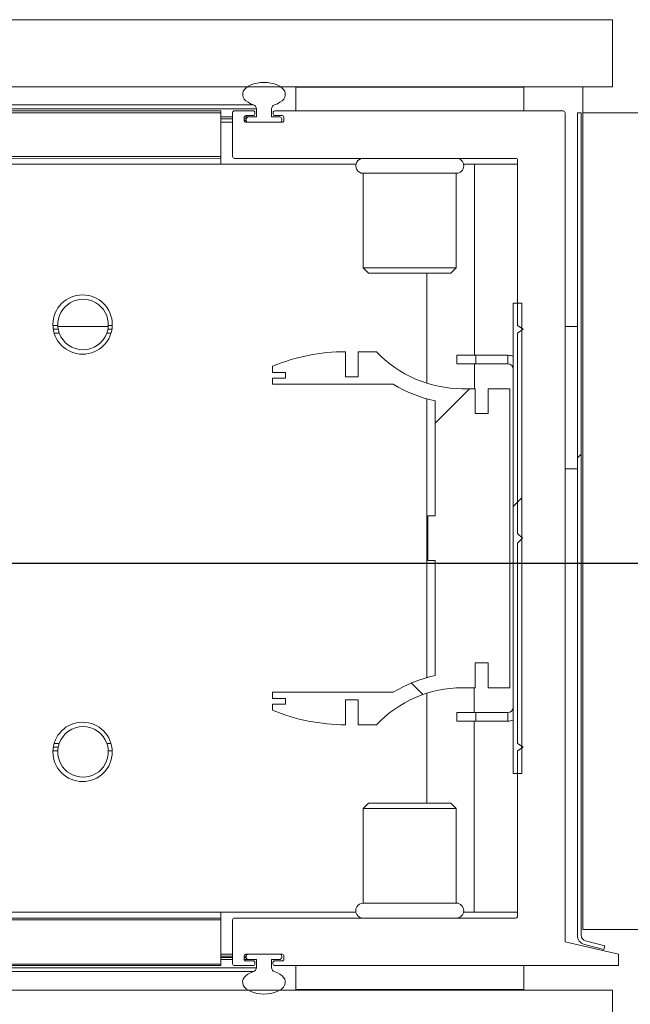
# Model space of a CAD drawing. Header units: feet. Extents: x 0 to 152508, y 0 to 59434.
# Tile 103 of 114: x 152352.952 to 152353.22, y 59421.686 to 59422.118. Entities that reach past the tile are written whole.
import ezdxf

# ---------------------------------------------------------------- set-up
doc = ezdxf.new("R2010")
doc.units = ezdxf.units.FT
doc.header["$LTSCALE"] = 0.1
doc.header["$MEASUREMENT"] = 0
doc.layers.add('Bridge plan$0$BR_P_Rail_Object', color=251, linetype='Continuous', lineweight=30)
doc.layers.add('Bridge plan$0$SC_Scratch7', color=252, linetype='Continuous', lineweight=0)
pattern_1 = [(44.99814199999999, (-41.88086685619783, -14.22914891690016), (-0.08838530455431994, 0.08839103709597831), []), (134.998142, (-41.88086685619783, -14.22914891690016), (-0.2651616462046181, 0.0883967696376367), [0.31249937, -0.18749962])]
pattern_2 = [(44.99814199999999, (-41.97816300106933, -14.22053542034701), (-0.08838530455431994, 0.08839103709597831), [])]
pattern_3 = [(44.99814199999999, (-41.96946643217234, -14.21863366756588), (-0.5303118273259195, 0.53034622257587), []), (44.99814199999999, (-41.79269013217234, -14.21863936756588), (-0.5303118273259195, 0.53034622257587), []), (44.99814199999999, (-41.61591373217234, -14.21864516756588), (-0.5303118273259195, 0.53034622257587), []), (44.99814199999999, (-41.43913743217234, -14.21865086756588), (-0.5303118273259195, 0.53034622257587), [])]

# ---------------------------------------------------------------- blocks, each defined once
blk = doc.blocks.new('Bridge plan$0$HIGH ST SCREENWALL_13 PANEL PLAN_2')
at = {"layer": 'Bridge plan$0$SC_Scratch7', "lineweight": 0}
h = blk.add_hatch(dxfattribs=at)
h.set_pattern_fill('ANSI34', color=256, scale=0.1, style=0, pattern_type=2)
h.set_pattern_definition(pattern_3)
h.paths.add_polyline_path([(-32.38659637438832, -0.1480317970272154), (-32.38616495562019, -0.1464219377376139), (-32.39464610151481, -0.1441491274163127, -0.3394542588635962), (-32.39649897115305, -0.1417342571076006), (-32.39648726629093, 0.2191287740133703), (-32.39815393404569, 0.2191288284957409), (-32.39816563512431, -0.1417342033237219, 0.339454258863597), (-32.39507751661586, -0.1457589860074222)])
h = blk.add_hatch(dxfattribs=at)
h.set_pattern_fill('ANSI34', color=256, scale=0.1, style=0, pattern_type=2)
h.set_pattern_definition(pattern_3)
h.paths.add_polyline_path([(-32.38659637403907, -0.148031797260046), (-32.38616495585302, -0.1464219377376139), (-32.39464610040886, -0.1441491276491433, -0.3394542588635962), (-32.39649897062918, -0.1417342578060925), (-32.39648726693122, 0.2191287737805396), (-32.39815393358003, 0.2191288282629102), (-32.39816563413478, -0.1417342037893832, 0.339454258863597), (-32.39507751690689, -0.1457589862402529)])
h = blk.add_hatch(dxfattribs=at)
h.set_pattern_fill('ANSI31', color=256, scale=0.01, style=0, pattern_type=2)
h.set_pattern_definition(pattern_2)
h.paths.add_polyline_path([(-32.42628158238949, 0.1356507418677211), (-32.42628827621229, -0.07072384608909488), (-32.4225382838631, -0.07072396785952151), (-32.42253159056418, 0.1356506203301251)])
h = blk.add_hatch(dxfattribs=at)
h.set_pattern_fill('ANSI31', color=256, scale=0.01, style=0, pattern_type=2)
h.set_pattern_definition(pattern_2)
h.paths.add_polyline_path([(-32.42628158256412, 0.1356507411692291), (-32.42628827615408, -0.07072384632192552), (-32.42253828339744, -0.07072396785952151), (-32.42253159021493, 0.1356506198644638)])
h = blk.add_hatch(dxfattribs=at)
h.set_pattern_fill('ANSI38', color=256, scale=0.01, style=0, pattern_type=2)
h.set_pattern_definition(pattern_1)
h.paths.add_polyline_path([(-32.43735787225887, -0.02219487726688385), (-32.43735822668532, -0.03315285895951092), (-32.42774538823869, -0.03315317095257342), (-32.42774113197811, 0.09808016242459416), (-32.43735397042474, 0.09808047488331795), (-32.43735432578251, 0.08712249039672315), (-32.44299736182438, 0.08712267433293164), (-32.44299700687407, 0.09808065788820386), (-32.44864003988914, 0.09808084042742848, -0.2061892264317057), (-32.48627067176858, 0.1142893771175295), (-32.49430871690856, 0.1142896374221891), (-32.49430907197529, 0.1033316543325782), (-32.4998864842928, 0.1033318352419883), (-32.49988612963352, 0.1142898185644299, 0.09842250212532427), (-32.53190727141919, 0.1079260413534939), (-32.53190735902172, 0.1052193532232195), (-32.52617353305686, 0.1052191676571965), (-32.5261736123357, 0.1027585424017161), (-32.53190743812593, 0.1027587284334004), (-32.53190752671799, 0.1000520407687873), (-32.47901676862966, 0.1000503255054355, 0.0857050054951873), (-32.46054963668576, 0.0927478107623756), (-32.46055127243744, 0.04230705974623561), (-32.46383210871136, 0.04230716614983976), (-32.46383274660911, 0.02262216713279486), (-32.46055191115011, 0.02262206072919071), (-32.46055354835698, -0.02781869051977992, 0.08570500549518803), (-32.47902115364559, -0.0351200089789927), (-32.53191191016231, -0.03511829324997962), (-32.53191199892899, -0.03782497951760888), (-32.52617817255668, -0.03782516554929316), (-32.52617825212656, -0.04028579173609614), (-32.53191207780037, -0.04028560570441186), (-32.53191216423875, -0.04299229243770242, 0.09842250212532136), (-32.49989143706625, -0.04935814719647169), (-32.49989108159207, -0.03840016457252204), (-32.49431366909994, -0.03840034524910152), (-32.49431402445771, -0.0493583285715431), (-32.48627598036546, -0.04935858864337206, -0.206189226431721), (-32.44864429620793, -0.03315249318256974), (-32.44300126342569, -0.03315267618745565), (-32.44300090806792, -0.02219469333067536)])
h = blk.add_hatch(dxfattribs=at)
h.set_pattern_fill('ANSI38', color=256, scale=0.01, style=0, pattern_type=2)
h.set_pattern_definition(pattern_1)
h.paths.add_polyline_path([(-32.43735787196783, -0.02219487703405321), (-32.43735822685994, -0.03315285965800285), (-32.4277453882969, -0.03315317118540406), (-32.42774113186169, 0.09808016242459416), (-32.43735397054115, 0.09808047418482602), (-32.43735432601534, 0.08712249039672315), (-32.44299736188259, 0.087122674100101), (-32.4429970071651, 0.09808065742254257), (-32.44864003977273, 0.09808083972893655, -0.2061892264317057), (-32.48627067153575, 0.1142893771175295), (-32.49430871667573, 0.1142896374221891), (-32.49430907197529, 0.1033316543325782), (-32.49988648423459, 0.103331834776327), (-32.49988612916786, 0.1142898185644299, 0.09842250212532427), (-32.53190727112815, 0.1079260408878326), (-32.53190735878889, 0.1052193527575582), (-32.52617353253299, 0.1052191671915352), (-32.52617361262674, 0.1027585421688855), (-32.5319074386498, 0.1027587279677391), (-32.53190752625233, 0.1000520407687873), (-32.47901676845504, 0.1000503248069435, 0.0857050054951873), (-32.46054963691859, 0.09274781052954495), (-32.46055127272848, 0.04230705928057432), (-32.46383210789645, 0.04230716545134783), (-32.46383274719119, 0.02262216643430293), (-32.46055191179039, 0.02262206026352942), (-32.46055354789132, -0.02781869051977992, 0.08570500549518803), (-32.47902115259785, -0.03512000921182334), (-32.53191190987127, -0.03511829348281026), (-32.53191199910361, -0.03782497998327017), (-32.52617817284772, -0.0378251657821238), (-32.52617825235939, -0.04028579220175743), (-32.53191207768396, -0.0402856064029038), (-32.5319121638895, -0.04299229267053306, 0.09842250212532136), (-32.49989143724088, -0.04935814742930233), (-32.49989108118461, -0.03840016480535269), (-32.49431366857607, -0.03840034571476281), (-32.49431402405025, -0.04935832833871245), (-32.4862759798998, -0.0493585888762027, -0.206189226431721), (-32.44864429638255, -0.0331524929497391), (-32.44300126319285, -0.03315267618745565), (-32.44300090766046, -0.02219469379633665)])
for p, q in [((-36.37231132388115, 0.2600909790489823), (-32.38273597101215, 0.2599615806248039)), ((-32.38273692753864, 0.2304616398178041), (-32.38273597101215, 0.2599615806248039)), ((-32.38273692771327, 0.2304616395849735), (-32.38273597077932, 0.2599615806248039)), ((-36.3723122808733, 0.2305910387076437), (-32.38273692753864, 0.2304616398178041)), ((-32.5216953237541, 0.2199661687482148), (-32.52169498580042, 0.2303828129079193)), ((-32.52169532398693, 0.2199661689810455), (-32.52169498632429, 0.2303828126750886)), ((-32.52169498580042, 0.2303828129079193), (-32.42169518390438, 0.2303795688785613)), ((-32.52169498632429, 0.2303828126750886), (-32.42169518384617, 0.2303795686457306)), ((-32.48732005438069, 0.2304650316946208), (-32.48732005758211, 0.2303816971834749)), ((-32.4873200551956, 0.2304650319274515), (-32.48732005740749, 0.2303816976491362)), ((-32.45607011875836, 0.2303806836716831), (-32.45607011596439, 0.230464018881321)), ((-32.4560701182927, 0.2303806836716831), (-32.45607011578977, 0.2304640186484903)), ((-32.42169518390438, 0.2303795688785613), (-32.42169552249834, 0.2199629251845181)), ((-32.42169518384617, 0.2303795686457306), (-32.42169552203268, 0.2199629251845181)), ((-32.39575773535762, 0.230462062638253), (-32.39575810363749, 0.2191287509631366)), ((-32.39575773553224, 0.2304620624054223), (-32.39575810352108, 0.2191287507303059)), ((-34.31151960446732, 0.2209378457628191), (-32.53898692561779, 0.220880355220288)), ((-34.31145905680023, 0.2226701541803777), (-32.54025560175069, 0.2226127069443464)), ((-32.53898692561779, 0.220880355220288), (-32.53898704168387, 0.2173000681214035)), ((-32.53898692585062, 0.2208803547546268), (-32.53898704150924, 0.2173000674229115)), ((-32.53232039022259, 0.2172998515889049), (-32.53232027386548, 0.2208801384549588)), ((-32.53232038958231, 0.2172998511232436), (-32.5323202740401, 0.2208801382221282)), ((-32.55461195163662, 0.2191470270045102), (-34.31158020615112, 0.2192040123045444)), ((-32.55461192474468, 0.219967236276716), (-34.31155153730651, 0.2200242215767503)), ((-32.55461257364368, 0.1999541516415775), (-32.55461195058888, 0.2191470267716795)), ((-32.55461257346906, 0.1999541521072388), (-32.55461195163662, 0.2191470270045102)), ((-32.55461203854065, 0.2164672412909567), (-32.54940371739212, 0.2164670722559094)), ((-32.55461203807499, 0.2164672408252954), (-32.54940371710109, 0.2164670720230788)), ((-32.55461201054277, 0.217300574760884), (-32.54940369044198, 0.2173004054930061)), ((-32.55461201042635, 0.217300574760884), (-32.54940369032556, 0.2173004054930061)), ((-32.55461195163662, 0.2191470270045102), (-32.55461192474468, 0.219967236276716)), ((-32.55461195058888, 0.2191470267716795), (-32.55461192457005, 0.2199672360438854)), ((-32.5494042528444, 0.1999671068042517), (-32.54940363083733, 0.2191468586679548)), ((-32.54940425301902, 0.199967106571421), (-32.54940363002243, 0.2191468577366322)), ((-32.54858339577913, 0.2199670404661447), (-32.54043216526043, 0.2199667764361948)), ((-32.54858339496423, 0.219967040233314), (-32.5404321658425, 0.2199667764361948)), ((-32.54440370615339, 0.2170633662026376), (-32.54440374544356, 0.2158287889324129)), ((-32.54440370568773, 0.2170633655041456), (-32.54440374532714, 0.2158287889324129)), ((-32.54440372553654, 0.2164669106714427), (-32.54344539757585, 0.2164668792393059)), ((-32.54440372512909, 0.2164669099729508), (-32.54344539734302, 0.2164668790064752)), ((-32.54436874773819, 0.2173002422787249), (-32.54344537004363, 0.2173002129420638)), ((-32.54436874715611, 0.2173002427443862), (-32.5434453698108, 0.2173002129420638)), ((-32.54043223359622, 0.2178834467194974), (-32.54358346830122, 0.21788354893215)), ((-32.54043223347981, 0.2178834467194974), (-32.54358346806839, 0.21788354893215)), ((-32.54344539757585, 0.2164668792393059), (-32.54344541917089, 0.2158002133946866)), ((-32.54344539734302, 0.2164668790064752), (-32.54344541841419, 0.2158002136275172)), ((-32.5434453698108, 0.2173002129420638), (-32.54344539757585, 0.2164668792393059)), ((-32.54344537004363, 0.2173002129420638), (-32.54344539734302, 0.2164668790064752)), ((-32.5434453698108, 0.2173002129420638), (-32.54242514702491, 0.2173001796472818)), ((-32.54344537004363, 0.2173002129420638), (-32.54242514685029, 0.2173001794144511)), ((-32.53898704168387, 0.2173000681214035), (-32.54242514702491, 0.2173001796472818)), ((-32.53898704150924, 0.2173000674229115), (-32.54242514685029, 0.2173001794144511)), ((-32.53961198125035, 0.2191465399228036), (-32.53961199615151, 0.2187036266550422)), ((-32.53961198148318, 0.2191465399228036), (-32.53961199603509, 0.2187036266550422)), ((-32.52869539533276, 0.2172997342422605), (-32.53232039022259, 0.2172998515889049)), ((-32.52869539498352, 0.2172997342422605), (-32.53232038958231, 0.2172998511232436)), ((-32.53169534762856, 0.2187033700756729), (-32.53169533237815, 0.2191462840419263)), ((-32.53169534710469, 0.2187033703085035), (-32.53169533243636, 0.2191462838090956)), ((-32.52772392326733, 0.2178830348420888), (-32.53087516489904, 0.2178831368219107)), ((-32.52772392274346, 0.2178830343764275), (-32.53087516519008, 0.2178831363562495)), ((-32.53087509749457, 0.2199664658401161), (-32.40439076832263, 0.2199623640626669)), ((-32.53087509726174, 0.2199664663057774), (-32.40439076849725, 0.2199623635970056)), ((-32.5278621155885, 0.215799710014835), (-32.52786209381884, 0.216466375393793)), ((-32.5278621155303, 0.2157997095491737), (-32.52786209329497, 0.2164663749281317)), ((-32.52690378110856, 0.2158282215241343), (-32.52690374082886, 0.217062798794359)), ((-32.52690378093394, 0.215828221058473), (-32.52690374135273, 0.217062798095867)), ((-32.40357059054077, 0.2191421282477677), (-32.40358238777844, -0.144620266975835)), ((-32.40357059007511, 0.219142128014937), (-32.40358238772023, -0.1446202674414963)), ((-32.39815393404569, 0.2191288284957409), (-32.39816563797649, -0.1417342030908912)), ((-32.39815393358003, 0.2191288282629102), (-32.39816563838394, -0.1417342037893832)), ((-32.39815393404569, 0.2191288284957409), (-32.39648726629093, 0.2191287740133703)), ((-32.39815393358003, 0.2191288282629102), (-32.39648726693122, 0.2191287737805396)), ((-32.39648726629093, 0.2191287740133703), (-32.39649897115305, -0.1417342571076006)), ((-32.39648726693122, 0.2191287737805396), (-32.39649897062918, -0.1417342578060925)), ((-32.39576972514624, -0.1392038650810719), (-32.39575810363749, 0.2191287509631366)), ((-32.39576972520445, -0.1392038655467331), (-32.39575810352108, 0.2191287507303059)), ((-32.35409152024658, 0.2191273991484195), (-32.39575810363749, 0.2191287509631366)), ((-32.35409152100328, 0.2191273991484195), (-32.39575810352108, 0.2191287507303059)), ((-32.55461208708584, 0.2149672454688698), (-32.5494037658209, 0.2149670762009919)), ((-32.55461208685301, 0.2149672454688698), (-32.54940376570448, 0.2149670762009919)), ((-32.54440325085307, 0.2158002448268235), (-32.54344541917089, 0.2158002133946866)), ((-32.54440325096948, 0.2158002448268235), (-32.54344541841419, 0.2158002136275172)), ((-32.54358356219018, 0.2150085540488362), (-32.52772401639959, 0.2150080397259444)), ((-32.54358356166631, 0.2150085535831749), (-32.52772401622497, 0.2150080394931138)), ((-32.54344541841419, 0.2158002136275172), (-32.54344544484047, 0.2150085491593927)), ((-32.54344541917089, 0.2158002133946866), (-32.54344544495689, 0.2150085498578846)), ((-32.54261211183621, 0.2149668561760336), (-32.52869547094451, 0.2149664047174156)), ((-32.54261211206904, 0.2149668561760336), (-32.52869547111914, 0.2149664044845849)), ((-32.55461259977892, 0.1991339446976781), (-34.31227972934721, 0.1991909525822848)), ((-32.55461257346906, 0.1999541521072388), (-34.3122510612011, 0.2000111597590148)), ((-32.5546126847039, 0.1965297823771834), (-32.55461259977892, 0.1991339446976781)), ((-32.55461268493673, 0.1965297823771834), (-32.55461260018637, 0.1991339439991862)), ((-32.55461259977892, 0.1991339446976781), (-32.55461257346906, 0.1999541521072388)), ((-32.55461260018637, 0.1991339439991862), (-32.55461257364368, 0.1999541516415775)), ((-32.42522473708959, 0.1991297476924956), (-32.54857094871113, 0.1991337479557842)), ((-32.42522473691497, 0.1991297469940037), (-32.54857094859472, 0.1991337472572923)), ((-32.49532310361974, 0.1965278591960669), (-32.6516958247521, 0.1965329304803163)), ((-32.49532310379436, 0.1965278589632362), (-32.65169582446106, 0.1965329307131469)), ((-32.44336290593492, 0.1965261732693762), (-32.44806926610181, 0.196526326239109)), ((-32.44336290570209, 0.1965261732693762), (-32.44806926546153, 0.1965263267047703)), ((-32.44336290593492, 0.1965261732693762), (-32.44336562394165, 0.1127346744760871)), ((-32.44336290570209, 0.1965261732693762), (-32.44336562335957, 0.1127346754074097)), ((-32.42440461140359, 0.1965255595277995), (-32.44336290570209, 0.1965261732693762)), ((-32.42440461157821, 0.1965255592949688), (-32.44336290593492, 0.1965261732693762)), ((-32.42440690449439, 0.1257965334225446), (-32.4244045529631, 0.1983095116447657)), ((-32.42440690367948, 0.1257965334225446), (-32.42440455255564, 0.1983095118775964)), ((-32.49211293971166, 0.1925702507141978), (-32.49211428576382, 0.1510873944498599)), ((-32.49211293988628, 0.1925702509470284), (-32.4921142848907, 0.1510873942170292)), ((-32.45127968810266, 0.1925689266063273), (-32.49211293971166, 0.1925702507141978)), ((-32.4512796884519, 0.1925689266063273), (-32.49211293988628, 0.1925702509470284)), ((-32.45128103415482, 0.1510860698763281), (-32.45127968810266, 0.1925689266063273)), ((-32.45128103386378, 0.1510860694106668), (-32.4512796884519, 0.1925689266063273)), ((-32.49211428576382, 0.1510873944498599), (-32.48974231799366, 0.1487152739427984)), ((-32.45128103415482, 0.1510860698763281), (-32.49211428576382, 0.1510873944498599)), ((-32.4921142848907, 0.1510873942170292), (-32.48974231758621, 0.1487152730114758)), ((-32.45128103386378, 0.1510860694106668), (-32.4921142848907, 0.1510873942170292)), ((-32.45365315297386, 0.1487141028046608), (-32.48974231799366, 0.1487152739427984)), ((-32.45365315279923, 0.1487141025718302), (-32.48974231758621, 0.1487152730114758)), ((-32.4641977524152, 0.148714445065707), (-32.46419931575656, 0.1004738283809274)), ((-32.46419775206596, 0.148714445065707), (-32.46419931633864, 0.1004738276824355)), ((-32.45365315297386, 0.1487141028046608), (-32.45128103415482, 0.1510860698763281)), ((-32.45365315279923, 0.1487141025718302), (-32.45128103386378, 0.1510860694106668)), ((-32.42628827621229, -0.07072384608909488), (-32.42628158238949, 0.1356507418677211)), ((-32.42628827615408, -0.07072384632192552), (-32.42628158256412, 0.1356507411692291)), ((-32.42253159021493, 0.1356506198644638), (-32.42628158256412, 0.1356507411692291)), ((-32.42253159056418, 0.1356506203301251), (-32.42628158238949, 0.1356507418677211)), ((-32.4225382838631, -0.07072396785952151), (-32.42253159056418, 0.1356506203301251)), ((-32.42253828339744, -0.07072396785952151), (-32.42253159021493, 0.1356506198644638)), ((-32.62610700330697, 0.12580307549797), (-32.62825399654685, 0.1258031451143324)), ((-32.62610700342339, 0.12580307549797), (-32.62825399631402, 0.1258031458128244)), ((-32.62608347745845, 0.1253864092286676), (-32.60397960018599, 0.1253856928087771)), ((-32.62608347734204, 0.1253864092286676), (-32.60397960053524, 0.1253856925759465)), ((-32.60222571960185, 0.1258023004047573), (-32.60395604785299, 0.125802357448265)), ((-32.60222571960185, 0.1258023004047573), (-32.60395604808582, 0.1258023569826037)), ((-32.42190696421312, 0.1241297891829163), (-32.42440690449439, 0.1257965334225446)), ((-32.42190696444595, 0.1241297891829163), (-32.42440690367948, 0.1257965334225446)), ((-32.40357363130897, 0.1253791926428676), (-32.39815697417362, 0.1253790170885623)), ((-32.40357363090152, 0.1253791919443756), (-32.39815697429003, 0.1253790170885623)), ((-32.62591732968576, 0.1241364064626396), (-32.62809297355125, 0.1241364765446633)), ((-32.62591732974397, 0.1241364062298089), (-32.62809297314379, 0.124136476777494)), ((-32.62546127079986, 0.1224697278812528), (-32.627709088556, 0.1224698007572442)), ((-32.62546127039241, 0.1224697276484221), (-32.62770908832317, 0.1224698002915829)), ((-32.60277084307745, 0.1224689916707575), (-32.60460199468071, 0.1224690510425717)), ((-32.60277084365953, 0.1224689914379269), (-32.60460199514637, 0.1224690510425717)), ((-32.60238685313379, 0.1241356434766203), (-32.60414583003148, 0.1241357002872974)), ((-32.60238685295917, 0.124135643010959), (-32.60414582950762, 0.1241357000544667)), ((-32.42440986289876, 0.03458797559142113), (-32.42440701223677, 0.1224632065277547)), ((-32.42440986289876, 0.03458797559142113), (-32.42440701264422, 0.122463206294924)), ((-32.42440701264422, 0.122463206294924), (-32.42190696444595, 0.1241297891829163)), ((-32.42440701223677, 0.1224632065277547), (-32.42190696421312, 0.1241297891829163)), ((-32.49988648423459, 0.103331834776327), (-32.49988612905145, 0.1142898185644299)), ((-32.4998864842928, 0.1033318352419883), (-32.49988612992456, 0.1142898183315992)), ((-32.49430871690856, 0.1142896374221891), (-32.49430907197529, 0.1033316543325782)), ((-32.49430871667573, 0.1142896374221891), (-32.49430907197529, 0.1033316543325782)), ((-32.48627067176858, 0.1142893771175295), (-32.49430871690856, 0.1142896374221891)), ((-32.48627067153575, 0.1142893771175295), (-32.49430871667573, 0.1142896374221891)), ((-32.4510410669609, 0.1089849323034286), (-32.45104094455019, 0.1127349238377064)), ((-32.45104106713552, 0.1089849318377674), (-32.45104094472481, 0.1127349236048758)), ((-32.4427076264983, 0.1127346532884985), (-32.45104094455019, 0.1127349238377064)), ((-32.44270762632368, 0.1127346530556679), (-32.45104094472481, 0.1127349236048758)), ((-32.44270774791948, 0.1089846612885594), (-32.4427076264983, 0.1127346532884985)), ((-32.44270774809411, 0.1089846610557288), (-32.44270762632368, 0.1127346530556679)), ((-32.42869898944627, 0.112734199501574), (-32.4427076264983, 0.1127346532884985)), ((-32.42869898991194, 0.112734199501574), (-32.44270762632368, 0.1127346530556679)), ((-32.42869911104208, 0.108984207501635), (-32.42869898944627, 0.112734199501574)), ((-32.42869911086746, 0.1089842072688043), (-32.42869898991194, 0.112734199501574)), ((-32.44270774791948, 0.1089846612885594), (-32.4510410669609, 0.1089849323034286)), ((-32.44270774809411, 0.1089846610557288), (-32.45104106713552, 0.1089849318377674)), ((-32.44336574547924, 0.1089846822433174), (-32.44336609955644, 0.09808066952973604)), ((-32.44336574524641, 0.1089846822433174), (-32.44336609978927, 0.09808066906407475)), ((-32.42869911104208, 0.108984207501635), (-32.44270774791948, 0.1089846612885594)), ((-32.42869911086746, 0.1089842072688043), (-32.44270774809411, 0.1089846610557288)), ((-32.53190727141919, 0.1079260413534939), (-32.53190735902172, 0.1052193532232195)), ((-32.53190727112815, 0.1079260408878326), (-32.53190735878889, 0.1052193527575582)), ((-32.53190735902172, 0.1052193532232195), (-32.52617353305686, 0.1052191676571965)), ((-32.53190735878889, 0.1052193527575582), (-32.52617353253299, 0.1052191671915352)), ((-32.52617353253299, 0.1052191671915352), (-32.52617361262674, 0.1027585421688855)), ((-32.52617353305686, 0.1052191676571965), (-32.5261736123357, 0.1027585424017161)), ((-32.53190743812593, 0.1027587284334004), (-32.53190752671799, 0.1000520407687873)), ((-32.53190752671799, 0.1000520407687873), (-32.47901676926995, 0.1000503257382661)), ((-32.5319074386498, 0.1027587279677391), (-32.53190752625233, 0.1000520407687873)), ((-32.53190752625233, 0.1000520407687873), (-32.47901676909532, 0.1000503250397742)), ((-32.52617361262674, 0.1027585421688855), (-32.5319074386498, 0.1027587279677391)), ((-32.5261736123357, 0.1027585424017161), (-32.53190743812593, 0.1027587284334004)), ((-32.49430907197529, 0.1033316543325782), (-32.4998864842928, 0.1033318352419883)), ((-32.49430907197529, 0.1033316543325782), (-32.49988648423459, 0.103331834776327)), ((-32.44299700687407, 0.09808065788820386), (-32.4486400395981, 0.09808084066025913)), ((-32.4429970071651, 0.09808065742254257), (-32.44864004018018, 0.0980808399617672)), ((-32.44299736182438, 0.08712267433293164), (-32.44299700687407, 0.09808065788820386)), ((-32.44299736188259, 0.087122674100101), (-32.4429970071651, 0.09808065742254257)), ((-32.43735397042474, 0.09808047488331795), (-32.43735432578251, 0.08712249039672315)), ((-32.43735397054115, 0.09808047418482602), (-32.43735432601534, 0.08712249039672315)), ((-32.42774113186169, 0.09808016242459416), (-32.43735397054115, 0.09808047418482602)), ((-32.42774113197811, 0.09808016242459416), (-32.43735397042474, 0.09808047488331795)), ((-32.42774538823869, -0.03315317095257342), (-32.42774113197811, 0.09808016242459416)), ((-32.4277453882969, -0.03315317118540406), (-32.42774113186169, 0.09808016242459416)), ((-32.46419953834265, 0.09363232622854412), (-32.46420350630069, -0.02870297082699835)), ((-32.46419953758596, 0.09363232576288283), (-32.4642035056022, -0.02870297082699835)), ((-32.46054963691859, 0.09274781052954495), (-32.46055127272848, 0.04230705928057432)), ((-32.46054963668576, 0.0927478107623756), (-32.46055127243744, 0.04230705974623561)), ((-32.43735432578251, 0.08712249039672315), (-32.44299736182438, 0.08712267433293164)), ((-32.43735432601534, 0.08712249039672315), (-32.44299736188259, 0.087122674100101)), ((-32.40357565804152, 0.06287931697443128), (-32.39815900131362, 0.06287914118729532)), ((-32.4035756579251, 0.06287931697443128), (-32.39815900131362, 0.06287914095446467)), ((-32.46383210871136, 0.04230716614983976), (-32.46383274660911, 0.02262216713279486)), ((-32.46383210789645, 0.04230716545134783), (-32.46383274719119, 0.02262216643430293)), ((-32.46055127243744, 0.04230705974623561), (-32.46383210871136, 0.04230716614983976)), ((-32.46055127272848, 0.04230705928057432), (-32.46383210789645, 0.04230716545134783)), ((-32.42228534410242, 0.03246331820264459), (-32.42440986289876, 0.03458797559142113)), ((-32.42228534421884, 0.0324633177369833), (-32.42440986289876, 0.03458797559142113)), ((-32.42441285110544, -0.0575364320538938), (-32.42441000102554, 0.03033880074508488)), ((-32.42441285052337, -0.05753643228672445), (-32.42441000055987, 0.03033880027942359)), ((-32.42441000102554, 0.03033880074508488), (-32.42228534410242, 0.03246331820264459)), ((-32.42441000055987, 0.03033880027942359), (-32.42228534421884, 0.0324633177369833)), ((-32.46383274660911, 0.02262216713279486), (-32.46055191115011, 0.02262206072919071)), ((-32.46383274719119, 0.02262216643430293), (-32.46055191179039, 0.02262206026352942)), ((-32.46055191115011, 0.02262206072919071), (-32.46055354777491, -0.02781869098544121)), ((-32.46055191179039, 0.02262206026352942), (-32.46055354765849, -0.02781869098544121)), ((-32.44300126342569, -0.03315267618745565), (-32.44300090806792, -0.02219469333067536)), ((-32.44300126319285, -0.03315267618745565), (-32.44300090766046, -0.02219469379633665)), ((-32.44300090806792, -0.02219469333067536), (-32.43735787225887, -0.02219487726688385)), ((-32.44300090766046, -0.02219469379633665), (-32.43735787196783, -0.02219487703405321)), ((-32.43735787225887, -0.02219487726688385), (-32.43735822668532, -0.03315285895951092)), ((-32.43735787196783, -0.02219487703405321), (-32.43735822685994, -0.03315285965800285)), ((-32.44864429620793, -0.03315249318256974), (-32.44300126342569, -0.03315267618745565)), ((-32.44864429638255, -0.0331524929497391), (-32.44300126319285, -0.03315267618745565)), ((-32.44337035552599, -0.03315266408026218), (-32.44337070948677, -0.04405667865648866)), ((-32.44337035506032, -0.03315266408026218), (-32.44337070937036, -0.04405667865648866)), ((-32.43735822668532, -0.03315285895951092), (-32.42774538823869, -0.03315317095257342)), ((-32.43735822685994, -0.03315285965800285), (-32.4277453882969, -0.03315317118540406)), ((-32.53191191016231, -0.03511829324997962), (-32.53191199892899, -0.03782497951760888)), ((-32.53191190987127, -0.03511829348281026), (-32.53191199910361, -0.03782497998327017)), ((-32.53191199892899, -0.03782497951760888), (-32.52617817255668, -0.03782516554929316)), ((-32.53191199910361, -0.03782497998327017), (-32.52617817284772, -0.0378251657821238)), ((-32.47902115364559, -0.0351200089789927), (-32.53191191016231, -0.03511829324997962)), ((-32.47902115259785, -0.03512000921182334), (-32.53191190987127, -0.03511829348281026)), ((-32.52617817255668, -0.03782516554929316), (-32.52617825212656, -0.04028579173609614)), ((-32.52617817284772, -0.0378251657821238), (-32.52617825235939, -0.04028579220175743)), ((-32.49989143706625, -0.04935814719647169), (-32.49989108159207, -0.03840016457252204)), ((-32.49989143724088, -0.04935814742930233), (-32.49989108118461, -0.03840016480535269)), ((-32.49989108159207, -0.03840016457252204), (-32.49431366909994, -0.03840034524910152)), ((-32.49989108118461, -0.03840016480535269), (-32.49431366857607, -0.03840034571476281)), ((-32.49431366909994, -0.03840034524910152), (-32.49431402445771, -0.0493583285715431)), ((-32.49431366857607, -0.03840034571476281), (-32.49431402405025, -0.04935832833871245)), ((-32.46420372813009, -0.03554447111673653), (-32.46420529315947, -0.0837850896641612)), ((-32.46420372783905, -0.03554447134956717), (-32.46420529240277, -0.08378508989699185)), ((-32.53191207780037, -0.04028560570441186), (-32.53191216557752, -0.04299229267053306)), ((-32.53191207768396, -0.0402856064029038), (-32.53191216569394, -0.04299229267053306)), ((-32.52617825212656, -0.04028579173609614), (-32.53191207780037, -0.04028560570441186)), ((-32.52617825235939, -0.04028579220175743), (-32.53191207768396, -0.0402856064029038)), ((-32.45104602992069, -0.04405642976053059), (-32.45104615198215, -0.04780642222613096)), ((-32.45104603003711, -0.04405642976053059), (-32.45104615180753, -0.04780642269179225)), ((-32.45104602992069, -0.04405642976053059), (-32.44271271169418, -0.04405669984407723)), ((-32.45104603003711, -0.04405642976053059), (-32.44271271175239, -0.04405670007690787)), ((-32.44271271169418, -0.04405669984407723), (-32.44271283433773, -0.04780669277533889)), ((-32.44271271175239, -0.04405670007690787), (-32.44271283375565, -0.04780669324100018)), ((-32.44271271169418, -0.04405669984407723), (-32.42870407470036, -0.04405715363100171)), ((-32.44271271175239, -0.04405670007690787), (-32.42870407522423, -0.04405715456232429)), ((-32.42870419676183, -0.04780714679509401), (-32.42870407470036, -0.04405715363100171)), ((-32.42870419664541, -0.04780714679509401), (-32.42870407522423, -0.04405715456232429)), ((-32.49431402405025, -0.04935832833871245), (-32.48627597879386, -0.04935858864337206)), ((-32.49431402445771, -0.0493583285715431), (-32.48627597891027, -0.04935858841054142)), ((-32.45104615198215, -0.04780642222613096), (-32.44271283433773, -0.04780669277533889)), ((-32.45104615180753, -0.04780642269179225), (-32.44271283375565, -0.04780669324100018)), ((-32.4433708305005, -0.04780667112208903), (-32.44337354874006, -0.1315981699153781)), ((-32.44337083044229, -0.04780667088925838), (-32.44337354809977, -0.1315981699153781)), ((-32.44271283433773, -0.04780669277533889), (-32.42870419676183, -0.04780714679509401)), ((-32.44271283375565, -0.04780669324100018), (-32.42870419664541, -0.04780714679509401)), ((-32.62592327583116, -0.05919656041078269), (-32.62809892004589, -0.05919648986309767)), ((-32.62592327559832, -0.05919656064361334), (-32.62809891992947, -0.05919648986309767)), ((-32.62546710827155, -0.05752991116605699), (-32.62771492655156, -0.05752983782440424)), ((-32.62546710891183, -0.05752991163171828), (-32.62771492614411, -0.05752983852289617)), ((-32.60277668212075, -0.05753064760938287), (-32.60460783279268, -0.05753058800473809)), ((-32.60277668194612, -0.05753064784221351), (-32.6046078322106, -0.05753058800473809)), ((-32.42441296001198, -0.06086975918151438), (-32.42191290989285, -0.05920317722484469)), ((-32.4244129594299, -0.06086975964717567), (-32.42191290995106, -0.05920317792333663)), ((-32.42191290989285, -0.05920317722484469), (-32.42441285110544, -0.0575364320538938)), ((-32.42191290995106, -0.05920317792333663), (-32.42441285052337, -0.05753643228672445)), ((-32.62611305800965, -0.06086321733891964), (-32.62826005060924, -0.0608631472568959)), ((-32.62611305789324, -0.06086321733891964), (-32.62826005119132, -0.06086314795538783)), ((-32.60223177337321, -0.06086399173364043), (-32.60396210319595, -0.06086393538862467)), ((-32.60223177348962, -0.06086399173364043), (-32.60396210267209, -0.06086393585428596)), ((-32.42441531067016, -0.1333827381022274), (-32.42441296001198, -0.06086975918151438)), ((-32.42441531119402, -0.1333827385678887), (-32.4244129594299, -0.06086975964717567)), ((-32.42628827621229, -0.07072384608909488), (-32.4225382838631, -0.07072396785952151)), ((-32.42628827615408, -0.07072384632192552), (-32.42253828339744, -0.07072396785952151)), ((-32.49212198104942, -0.08615622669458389), (-32.49212332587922, -0.1276390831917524)), ((-32.49212198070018, -0.08615622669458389), (-32.49212332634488, -0.1276390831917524)), ((-32.48974985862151, -0.08378426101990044), (-32.49212198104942, -0.08615622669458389)), ((-32.48974985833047, -0.08378426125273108), (-32.49212198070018, -0.08615622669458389)), ((-32.49212198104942, -0.08615622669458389), (-32.45128872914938, -0.08615755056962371)), ((-32.49212198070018, -0.08615622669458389), (-32.45128872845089, -0.08615755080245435)), ((-32.48974985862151, -0.08378426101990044), (-32.45366069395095, -0.08378543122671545)), ((-32.48974985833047, -0.08378426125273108), (-32.4536606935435, -0.08378543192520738)), ((-32.45128872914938, -0.08615755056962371), (-32.45366069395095, -0.08378543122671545)), ((-32.45128872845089, -0.08615755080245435), (-32.4536606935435, -0.08378543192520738)), ((-32.4512900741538, -0.1276404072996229), (-32.45128872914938, -0.08615755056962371)), ((-32.45129007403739, -0.1276404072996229), (-32.45128872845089, -0.08615755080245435)), ((-32.49212332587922, -0.1276390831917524), (-32.4512900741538, -0.1276404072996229)), ((-32.49212332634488, -0.1276390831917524), (-32.45129007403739, -0.1276404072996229)), ((-32.49533374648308, -0.1315964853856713), (-32.65170646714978, -0.131591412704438)), ((-32.49533374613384, -0.1315964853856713), (-32.65170646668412, -0.1315914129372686)), ((-32.5546234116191, -0.1341987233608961), (-32.55462332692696, -0.1315945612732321)), ((-32.55462341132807, -0.1341987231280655), (-32.55462332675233, -0.1315945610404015)), ((-32.44337354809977, -0.1315981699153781), (-32.44807990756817, -0.1315980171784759)), ((-32.44337354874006, -0.1315981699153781), (-32.448079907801, -0.1315980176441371)), ((-32.42441525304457, -0.1315987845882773), (-32.44337354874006, -0.1315981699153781)), ((-32.42441525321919, -0.1315987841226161), (-32.44337354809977, -0.1315981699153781)), ((-32.55462341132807, -0.1341987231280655), (-34.31229054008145, -0.1341417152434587)), ((-32.55462343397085, -0.1348867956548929), (-34.31226653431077, -0.1348297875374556)), ((-32.55462406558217, -0.1543439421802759), (-32.55462343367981, -0.1348867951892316)), ((-32.55462406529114, -0.1543439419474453), (-32.55462343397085, -0.1348867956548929)), ((-32.55462343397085, -0.1348867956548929), (-32.55462341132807, -0.1341987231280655)), ((-32.55462343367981, -0.1348867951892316), (-32.5546234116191, -0.1341987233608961)), ((-32.54941573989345, -0.1542119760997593), (-32.54941511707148, -0.1350191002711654)), ((-32.54941574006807, -0.1542119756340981), (-32.5494151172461, -0.1350191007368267)), ((-32.54859488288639, -0.1341989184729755), (-32.4252355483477, -0.1342029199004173)), ((-32.54859488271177, -0.1341989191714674), (-32.42523554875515, -0.1342029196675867)), ((-32.39576972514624, -0.1392038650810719), (-32.35410314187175, -0.139205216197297)), ((-32.39576972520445, -0.1392038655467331), (-32.35410314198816, -0.1392052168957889)), ((-32.40358238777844, -0.144620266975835), (-32.38014510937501, -0.1500376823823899)), ((-32.40358238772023, -0.1446202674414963), (-32.38014510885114, -0.1500376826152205)), ((-32.39507751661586, -0.1457589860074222), (-32.38659637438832, -0.1480317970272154)), ((-32.39507751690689, -0.1457589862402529), (-32.38659637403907, -0.148031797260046)), ((-32.39464610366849, -0.1441491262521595), (-32.38616495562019, -0.1464219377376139)), ((-32.39464610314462, -0.1441491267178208), (-32.38616495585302, -0.1464219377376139)), ((-32.38616495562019, -0.1464219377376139), (-32.38659637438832, -0.1480317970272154)), ((-32.38616495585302, -0.1464219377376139), (-32.38659637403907, -0.148031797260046)), ((-32.55462395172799, -0.1508653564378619), (-32.54941563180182, -0.1508655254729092)), ((-32.55462395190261, -0.1508653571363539), (-32.54941563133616, -0.1508655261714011)), ((-32.55462392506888, -0.1500320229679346), (-32.54941560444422, -0.1500321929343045)), ((-32.55462392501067, -0.1500320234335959), (-32.54941560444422, -0.1500321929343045)), ((-32.54441564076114, -0.1508942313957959), (-32.54441568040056, -0.1521288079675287)), ((-32.5444156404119, -0.1508942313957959), (-32.54441568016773, -0.1521288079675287)), ((-32.54441514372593, -0.1508656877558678), (-32.54345730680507, -0.1508657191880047)), ((-32.54441514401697, -0.1508656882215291), (-32.54345730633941, -0.1508657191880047)), ((-32.52773585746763, -0.1500745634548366), (-32.54359540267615, -0.1500740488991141)), ((-32.52773585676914, -0.1500745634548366), (-32.54359540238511, -0.1500740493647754)), ((-32.54345730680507, -0.1508657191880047), (-32.5434573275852, -0.1515323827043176)), ((-32.54345730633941, -0.1508657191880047), (-32.54345732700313, -0.1515323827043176)), ((-32.54345727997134, -0.1500740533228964), (-32.54345730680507, -0.1508657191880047)), ((-32.54345727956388, -0.1500740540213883), (-32.54345730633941, -0.1508657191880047)), ((-32.52870730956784, -0.1500328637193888), (-32.54262394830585, -0.1500324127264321)), ((-32.52870730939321, -0.1500328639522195), (-32.54262394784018, -0.1500324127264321)), ((-32.52787402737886, -0.1515328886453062), (-32.52787400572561, -0.1508662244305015)), ((-32.52787402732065, -0.1515328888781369), (-32.52787400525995, -0.1508662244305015)), ((-32.52691571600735, -0.1521293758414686), (-32.5269156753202, -0.1508947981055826)), ((-32.52691571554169, -0.1521293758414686), (-32.52691567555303, -0.1508947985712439)), ((-32.38014510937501, -0.1500376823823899), (-32.38014527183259, -0.155037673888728)), ((-32.38014510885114, -0.1500376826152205), (-32.380145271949, -0.155037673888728)), ((-32.55462406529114, -0.1543439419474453), (-34.31158770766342, -0.1542869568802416)), ((-32.55462408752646, -0.1550320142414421), (-34.31156369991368, -0.1549750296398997)), ((-32.55462408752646, -0.1550320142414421), (-32.55462406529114, -0.1543439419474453)), ((-32.55462408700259, -0.1550320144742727), (-32.55462406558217, -0.1543439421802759)), ((-32.55462400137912, -0.1523653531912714), (-32.54941568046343, -0.1523655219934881)), ((-32.55462400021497, -0.1523653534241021), (-32.5494156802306, -0.1523655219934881)), ((-32.55462397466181, -0.1515320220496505), (-32.54941565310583, -0.1515321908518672)), ((-32.55462397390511, -0.1515320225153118), (-32.5494156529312, -0.1515321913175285)), ((-32.54044432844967, -0.1550324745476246), (-32.5485955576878, -0.1550322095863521)), ((-32.5404443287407, -0.1550324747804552), (-32.54859555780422, -0.1550322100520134)), ((-32.54441566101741, -0.1515323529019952), (-32.54345732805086, -0.1515323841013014)), ((-32.54441566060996, -0.1515323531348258), (-32.54345732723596, -0.1515323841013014)), ((-32.54438073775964, -0.1523656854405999), (-32.54345735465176, -0.1523657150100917)), ((-32.54438073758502, -0.1523656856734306), (-32.54345735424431, -0.1523657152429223)), ((-32.54359549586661, -0.152949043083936), (-32.54044426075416, -0.1529491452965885)), ((-32.54359549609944, -0.152949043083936), (-32.54044426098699, -0.1529491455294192)), ((-32.54345732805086, -0.1515323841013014), (-32.54345735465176, -0.1523657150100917)), ((-32.54345735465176, -0.1523657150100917), (-32.5426240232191, -0.152365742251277)), ((-32.54345732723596, -0.1515323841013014), (-32.54345735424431, -0.1523657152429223)), ((-32.54345735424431, -0.1523657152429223), (-32.54262402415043, -0.152365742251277)), ((-32.54262402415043, -0.152365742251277), (-32.53899903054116, -0.1523658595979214)), ((-32.5426240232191, -0.152365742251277), (-32.53899903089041, -0.1523658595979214)), ((-32.5396240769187, -0.1537693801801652), (-32.53962409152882, -0.1542122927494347)), ((-32.53962407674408, -0.1537693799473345), (-32.53962409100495, -0.1542122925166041)), ((-32.53899903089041, -0.1523658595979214), (-32.53899914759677, -0.1559461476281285)), ((-32.53899903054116, -0.1523658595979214), (-32.53899914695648, -0.1559461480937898)), ((-32.53233249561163, -0.1559463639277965), (-32.53233238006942, -0.15236607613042)), ((-32.532332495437, -0.1559463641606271), (-32.53233238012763, -0.1523660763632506)), ((-32.53233238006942, -0.15236607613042), (-32.52889427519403, -0.1523661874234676)), ((-32.53233238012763, -0.1523660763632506), (-32.52889427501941, -0.152366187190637)), ((-32.53170744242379, -0.1542125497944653), (-32.53170742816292, -0.1537696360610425)), ((-32.53170744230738, -0.1542125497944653), (-32.53170742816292, -0.1537696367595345)), ((-32.38014527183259, -0.155037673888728), (-32.53088726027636, -0.1550327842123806)), ((-32.380145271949, -0.155037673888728), (-32.53088726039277, -0.1550327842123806)), ((-32.53088719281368, -0.152949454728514), (-32.52773595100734, -0.1529495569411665)), ((-32.53088719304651, -0.1529494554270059), (-32.52773595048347, -0.1529495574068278)), ((-32.52170782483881, -0.1654497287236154), (-32.52170748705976, -0.1550330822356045)), ((-32.52170782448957, -0.1654497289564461), (-32.52170748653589, -0.1550330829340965)), ((-32.42170768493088, -0.15503632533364), (-32.4217080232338, -0.1654529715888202)), ((-32.42170768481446, -0.1550363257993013), (-32.42170802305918, -0.1654529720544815)), ((-34.31153182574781, -0.1558886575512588), (-32.53899914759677, -0.1559461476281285)), ((-34.31147139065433, -0.1576209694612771), (-32.54026793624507, -0.1576784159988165)), ((-36.37232513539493, -0.165741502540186), (-32.38274978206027, -0.1658709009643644)), ((-32.4217080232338, -0.1654529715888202), (-32.52170782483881, -0.1654497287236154)), ((-32.42170802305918, -0.1654529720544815), (-32.52170782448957, -0.1654497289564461)), ((-32.4873328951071, -0.1654508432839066), (-32.48733290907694, -0.1658675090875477)), ((-32.48733289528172, -0.1654508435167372), (-32.48733290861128, -0.1658675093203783)), ((-32.45608297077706, -0.1658685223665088), (-32.45608295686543, -0.165451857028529)), ((-32.45608297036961, -0.1658685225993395), (-32.45608295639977, -0.1654518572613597)), ((-32.38275073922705, -0.1953708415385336), (-32.38274978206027, -0.1658709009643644)), ((-32.38275073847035, -0.1953708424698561), (-32.38274978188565, -0.1658709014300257))]:
    blk.add_line(p, q, dxfattribs=at)
for centre in [(-32.61523984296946, 0.1262193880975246), (-32.61523984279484, 0.1262193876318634), (-32.61524592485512, -0.06128023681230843), (-32.61524592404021, -0.06128023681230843)]:
    blk.add_circle(centre, 0.01302080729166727, dxfattribs=at)
for centre, radius, start, end in [((-32.54080393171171, 0.2208804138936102), 0.001817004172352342, 359.9981400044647, 72.43568222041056), ((-32.54080393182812, 0.2208804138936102), 0.001817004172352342, 359.9981400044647, 72.43568222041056), ((-32.53050326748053, 0.220880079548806), 0.001817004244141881, 107.5606013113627, 179.9981416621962), ((-32.53050326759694, 0.2208800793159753), 0.001817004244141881, 107.5606013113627, 179.9981416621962), ((-32.54858342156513, 0.2191468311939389), 0.0008202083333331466, 89.99814166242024, 179.9981416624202), ((-32.54858342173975, 0.2191468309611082), 0.0008202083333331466, 89.99814166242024, 179.9981416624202), ((-32.54358349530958, 0.2170633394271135), 0.0008202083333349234, 89.9981416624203, 179.9981416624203), ((-32.54358349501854, 0.2170633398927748), 0.0008202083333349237, 89.9981416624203, 179.9981416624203), ((-32.54242518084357, 0.216259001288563), 0.001041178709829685, 89.9981416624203, 168.4830518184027), ((-32.54242518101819, 0.2162590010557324), 0.001041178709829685, 89.9981416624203, 168.4830518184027), ((-32.54043220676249, 0.2187036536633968), 0.0008202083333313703, 269.9981416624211, 359.9981416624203), ((-32.54043220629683, 0.2187036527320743), 0.0008202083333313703, 269.9981416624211, 359.9981416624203), ((-32.5404321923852, 0.2191465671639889), 0.0008202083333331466, 359.9981416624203, 89.99814166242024), ((-32.54043219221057, 0.2191465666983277), 0.0008202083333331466, 359.9981416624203, 89.99814166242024), ((-32.53087513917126, 0.2187033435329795), 0.0008202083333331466, 179.9981416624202, 269.9981416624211), ((-32.53087513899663, 0.2187033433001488), 0.0008202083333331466, 179.9981416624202, 269.9981416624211), ((-32.53087512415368, 0.219146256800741), 0.0008202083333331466, 89.99814166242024, 179.9981416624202), ((-32.53087512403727, 0.2191462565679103), 0.0008202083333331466, 89.99814166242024, 179.9981416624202), ((-32.52869542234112, 0.2164664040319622), 0.0008333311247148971, 359.9981056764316, 89.99814166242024), ((-32.52869542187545, 0.2164664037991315), 0.0008333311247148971, 359.9981056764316, 89.99814166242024), ((-32.52772394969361, 0.2170628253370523), 0.0008202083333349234, 359.9981416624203, 89.9981416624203), ((-32.52772394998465, 0.2170628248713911), 0.0008202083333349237, 359.9981416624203, 89.9981416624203), ((-32.40439079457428, 0.2191421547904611), 0.0008202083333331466, 359.9981416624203, 89.99814166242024), ((-32.40439079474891, 0.2191421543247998), 0.0008202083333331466, 359.9981416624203, 89.99814166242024), ((-32.54358353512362, 0.2158287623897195), 0.0008202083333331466, 179.9981416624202, 269.9981416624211), ((-32.54358353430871, 0.2158287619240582), 0.0008202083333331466, 179.9981416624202, 269.9981416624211), ((-32.54261208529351, 0.2158001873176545), 0.0008333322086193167, 179.9982015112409, 269.9981416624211), ((-32.5426120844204, 0.2158001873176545), 0.0008333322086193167, 179.9982015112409, 269.9981416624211), ((-32.52869544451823, 0.2157997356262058), 0.0008333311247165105, 269.9981416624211, 359.9981802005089), ((-32.52869544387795, 0.2157997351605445), 0.0008333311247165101, 269.9981416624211, 359.9981802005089), ((-32.52772398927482, 0.2158282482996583), 0.0008202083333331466, 269.9981416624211, 359.9981416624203), ((-32.52772398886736, 0.215828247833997), 0.0008202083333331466, 269.9981416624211, 359.9981416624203), ((-32.54857092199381, 0.1999670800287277), 0.0008333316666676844, 179.9981416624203, 269.9981416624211), ((-32.54857092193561, 0.1999670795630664), 0.0008333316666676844, 179.9981416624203, 269.9981416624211), ((-32.49211283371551, 0.1958510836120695), 0.003280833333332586, 89.99814166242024, 269.9981416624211), ((-32.49211283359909, 0.1958510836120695), 0.003280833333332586, 89.99814166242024, 269.9981416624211), ((-32.45127958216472, 0.1958497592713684), 0.003280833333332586, 269.9981416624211, 89.99814166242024), ((-32.45127958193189, 0.195849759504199), 0.003280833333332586, 269.9981416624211, 89.99814166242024), ((-32.42522476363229, 0.1983095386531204), 0.0008202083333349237, 359.9981416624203, 89.9981416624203), ((-32.42522476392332, 0.1983095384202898), 0.0008202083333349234, 359.9981416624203, 89.9981416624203), ((-32.6150315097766, 0.1262193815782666), 0.01108331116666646, 357.8436572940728, 182.1526260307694), ((-32.61503150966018, 0.1262193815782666), 0.01108331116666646, 357.8436572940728, 182.1526260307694), ((-32.6150315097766, 0.1262193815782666), 0.01108331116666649, 182.1526260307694, 190.8324766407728), ((-32.61503150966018, 0.1262193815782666), 0.01108331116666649, 182.1526260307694, 190.8324766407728), ((-32.6150315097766, 0.1262193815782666), 0.01108331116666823, 349.1638066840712, 357.8436572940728), ((-32.61503150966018, 0.1262193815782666), 0.01108331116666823, 349.1638066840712, 357.8436572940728), ((-32.6150315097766, 0.1262193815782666), 0.01108331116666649, 190.8324766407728, 199.7742688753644), ((-32.61503150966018, 0.1262193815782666), 0.01108331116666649, 190.8324766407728, 199.7742688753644), ((-32.6150315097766, 0.1262193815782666), 0.01108331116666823, 199.7742688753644, 340.222014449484), ((-32.61503150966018, 0.1262193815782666), 0.01108331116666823, 199.7742688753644, 340.222014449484), ((-32.6150315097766, 0.1262193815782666), 0.01108331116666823, 340.222014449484, 349.1638066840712), ((-32.61503150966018, 0.1262193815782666), 0.01108331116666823, 340.222014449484, 349.1638066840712), ((-32.49988884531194, 0.03055990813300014), 0.08372991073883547, 89.9981416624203, 112.4825022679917), ((-32.49988884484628, 0.03055990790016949), 0.08372991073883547, 89.9981416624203, 112.4825022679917), ((-32.44863836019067, 0.1498716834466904), 0.05179084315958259, 223.3961394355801, 269.9981416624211), ((-32.44863836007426, 0.1498716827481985), 0.05179084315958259, 223.3961394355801, 269.9981416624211), ((-32.42869918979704, 0.1065675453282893), 0.006166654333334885, 66.92587189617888, 89.9981416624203), ((-32.42869918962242, 0.106567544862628), 0.006166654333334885, 66.92587189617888, 89.9981416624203), ((-32.42869918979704, 0.1065675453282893), 0.002416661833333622, 359.9981416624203, 89.9981416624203), ((-32.42869918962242, 0.106567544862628), 0.002416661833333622, 359.9981416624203, 89.9981416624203), ((-32.44863836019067, 0.1498716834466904), 0.05835250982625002, 238.6273874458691, 258.2216459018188), ((-32.44863836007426, 0.1498716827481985), 0.05835250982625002, 238.6273874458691, 258.2216459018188), ((-32.44864597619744, -0.08494333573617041), 0.05835250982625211, 101.774637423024, 121.3688958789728), ((-32.44864597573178, -0.08494333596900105), 0.05835250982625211, 101.774637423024, 121.3688958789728), ((-32.44864597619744, -0.08494333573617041), 0.05179084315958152, 89.9981416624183, 136.600143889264), ((-32.44864597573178, -0.08494333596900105), 0.05179084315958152, 89.9981416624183, 136.600143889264), ((-32.49988872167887, 0.03437176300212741), 0.08372991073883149, 247.5137810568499, 269.9981416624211), ((-32.49988872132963, 0.03437176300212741), 0.08372991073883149, 247.5137810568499, 269.9981416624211), ((-32.42870399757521, -0.04164049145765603), 0.002416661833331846, 269.9981416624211, 359.9981416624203), ((-32.4287039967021, -0.04164049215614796), 0.002416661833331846, 269.9981416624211, 359.9981416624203), ((-32.42870399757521, -0.04164049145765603), 0.006166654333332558, 269.9981416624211, 293.0704114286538), ((-32.4287039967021, -0.04164049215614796), 0.006166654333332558, 269.9981416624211, 293.0704114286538), ((-32.61503759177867, -0.0612802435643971), 0.01108331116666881, 19.77426887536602, 160.2220144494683), ((-32.61503759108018, -0.0612802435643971), 0.01108331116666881, 19.77426887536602, 160.2220144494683), ((-32.61503759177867, -0.0612802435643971), 0.01108331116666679, 169.1638066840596, 177.8436572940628), ((-32.61503759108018, -0.0612802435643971), 0.01108331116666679, 169.1638066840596, 177.8436572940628), ((-32.61503759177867, -0.0612802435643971), 0.01108331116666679, 160.2220144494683, 169.1638066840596), ((-32.61503759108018, -0.0612802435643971), 0.01108331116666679, 160.2220144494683, 169.1638066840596), ((-32.61503759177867, -0.0612802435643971), 0.01108331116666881, 10.83247664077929, 19.77426887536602), ((-32.61503759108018, -0.0612802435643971), 0.01108331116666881, 10.83247664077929, 19.77426887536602), ((-32.61503759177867, -0.0612802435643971), 0.01108331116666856, 2.152626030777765, 10.83247664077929), ((-32.61503759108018, -0.0612802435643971), 0.01108331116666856, 2.152626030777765, 10.83247664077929), ((-32.61503759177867, -0.0612802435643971), 0.01108331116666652, 177.8436572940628, 2.152626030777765), ((-32.61503759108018, -0.0612802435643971), 0.01108331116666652, 177.8436572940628, 2.152626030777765), ((-32.49212343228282, -0.1309199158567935), 0.00328083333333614, 89.99814166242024, 269.9981416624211), ((-32.49212343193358, -0.1309199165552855), 0.00328083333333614, 89.99814166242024, 269.9981416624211), ((-32.45129018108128, -0.1309212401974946), 0.00328083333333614, 269.9981416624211, 89.99814166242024), ((-32.45129018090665, -0.1309212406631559), 0.00328083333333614, 269.9981416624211, 89.99814166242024), ((-32.4252355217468, -0.1333827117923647), 0.0008202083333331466, 269.9981416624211, 359.9981416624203), ((-32.42523552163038, -0.1333827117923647), 0.0008202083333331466, 269.9981416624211, 359.9981416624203), ((-32.54859490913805, -0.13501912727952), 0.0008202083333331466, 89.99814166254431, 179.9981416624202), ((-32.54859490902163, -0.13501912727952), 0.0008202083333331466, 89.99814166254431, 179.9981416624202), ((-32.39399897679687, -0.1417343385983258), 0.004166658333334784, 179.99814166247, 254.998141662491), ((-32.39399897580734, -0.1417343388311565), 0.004166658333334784, 179.99814166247, 254.998141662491), ((-32.39399897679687, -0.1417343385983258), 0.002499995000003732, 179.9981416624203, 254.9981416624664), ((-32.39399897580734, -0.1417343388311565), 0.002499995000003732, 179.9981416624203, 254.9981416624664), ((-32.5435954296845, -0.150894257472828), 0.0008202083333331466, 89.99814166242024, 179.9981416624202), ((-32.54359542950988, -0.1508942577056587), 0.0008202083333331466, 89.99814166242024, 179.9981416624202), ((-32.54262397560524, -0.1508657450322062), 0.0008333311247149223, 89.9981416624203, 179.9981802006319), ((-32.54262397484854, -0.1508657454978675), 0.000833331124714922, 89.9981416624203, 179.9981802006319), ((-32.52870733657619, -0.1508661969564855), 0.0008333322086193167, 359.9982015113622, 89.9981416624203), ((-32.52870733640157, -0.1508661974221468), 0.0008333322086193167, 359.9982015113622, 89.9981416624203), ((-32.5277358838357, -0.1508947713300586), 0.0008202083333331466, 359.9981416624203, 89.99814166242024), ((-32.52773588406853, -0.1508947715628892), 0.0008202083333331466, 359.9981416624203, 89.99814166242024), ((-32.54859553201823, -0.1542120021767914), 0.0008202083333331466, 179.9981416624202, 269.9981416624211), ((-32.54859553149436, -0.1542120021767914), 0.0008202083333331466, 179.9981416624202, 269.9981416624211), ((-32.54359546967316, -0.1521288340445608), 0.0008202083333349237, 179.9981416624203, 269.9981416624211), ((-32.54359546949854, -0.1521288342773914), 0.0008202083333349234, 179.9981416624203, 269.9981416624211), ((-32.54262399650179, -0.1515324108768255), 0.0008333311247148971, 179.9981056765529, 269.9981416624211), ((-32.54262399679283, -0.1515324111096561), 0.0008333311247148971, 179.9981056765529, 269.9981416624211), ((-32.5404443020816, -0.1542122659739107), 0.0008202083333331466, 269.9981416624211, 359.9981416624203), ((-32.54044430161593, -0.154212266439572), 0.0008202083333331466, 269.9981416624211, 359.9981416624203), ((-32.54044428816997, -0.1537693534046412), 0.0008202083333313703, 359.9981416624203, 89.99814166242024), ((-32.54044428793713, -0.1537693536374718), 0.0008202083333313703, 359.9981416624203, 89.99814166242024), ((-32.53088723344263, -0.1542125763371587), 0.0008202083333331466, 179.9981416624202, 269.9981416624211), ((-32.53088723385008, -0.1542125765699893), 0.0008202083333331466, 179.9981416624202, 269.9981416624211), ((-32.53088721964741, -0.1537696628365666), 0.0008202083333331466, 89.99814166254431, 179.9981416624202), ((-32.53088722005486, -0.1537696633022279), 0.0008202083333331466, 89.99814166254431, 179.9981416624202), ((-32.52889424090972, -0.1513250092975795), 0.00104117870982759, 269.9981416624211, 348.4830518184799), ((-32.52889424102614, -0.1513250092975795), 0.00104117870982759, 269.9981416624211, 348.4830518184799), ((-32.52773592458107, -0.1521293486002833), 0.0008202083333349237, 269.9981416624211, 359.9981416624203), ((-32.52773592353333, -0.1521293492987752), 0.0008202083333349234, 269.9981416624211, 359.9981416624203), ((-32.54081615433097, -0.155946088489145), 0.001817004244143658, 287.5606013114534, 359.9981416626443), ((-32.54081615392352, -0.1559460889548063), 0.001817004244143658, 287.5606013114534, 359.9981416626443), ((-32.5305154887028, -0.1559464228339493), 0.001817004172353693, 179.9981400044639, 252.4356822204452), ((-32.53051548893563, -0.1559464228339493), 0.001817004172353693, 179.9981400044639, 252.4356822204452)]:
    blk.add_arc(centre, radius, start, end, dxfattribs=at)
for centre, major_axis, ratio, end_param in [((-32.53565339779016, 0.2272005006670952), (0.009374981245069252, -3.040691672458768e-07), 0.5617178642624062, 10.48246647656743), ((-32.53565339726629, 0.2272005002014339), (0.009374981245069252, -3.040691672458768e-07), 0.5617178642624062, 10.48246647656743), ((-32.53566602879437, -0.1622665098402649), (-0.009374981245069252, 3.040691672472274e-07), 0.5617178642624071, 10.4824664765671), ((-32.53566602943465, -0.1622665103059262), (-0.009374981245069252, 3.040691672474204e-07), 0.5617178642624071, 10.4824664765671)]:
    blk.add_ellipse(centre, major_axis=major_axis, ratio=ratio, start_param=5.225496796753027, end_param=end_param, dxfattribs=at)
blk = doc.blocks.new('Bridge plan')
at = {"layer": 'Bridge plan$0$BR_P_Rail_Object', "lineweight": -3}
blk.add_line((1828212.789513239, 711623.1422486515), (1828067.901254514, 711623.142248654), dxfattribs=at)
at = {"layer": 'Bridge plan$0$SC_Scratch7', "lineweight": -3, "rotation": 359.9997690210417}
blk.add_blockref('Bridge plan$0$HIGH ST SCREENWALL_13 PANEL PLAN_2', (1828124.657819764, 711623.1207852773), dxfattribs=at)
blk = doc.blocks.new('Trellis Base')
blk.add_blockref('Bridge plan', (-1675739.0632623, -652201.2630976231))

msp = doc.modelspace()

# ---------------------------------------------------------------- block references
msp.add_blockref('Trellis Base', (0, 0))

doc.saveas('drawing.dxf')
